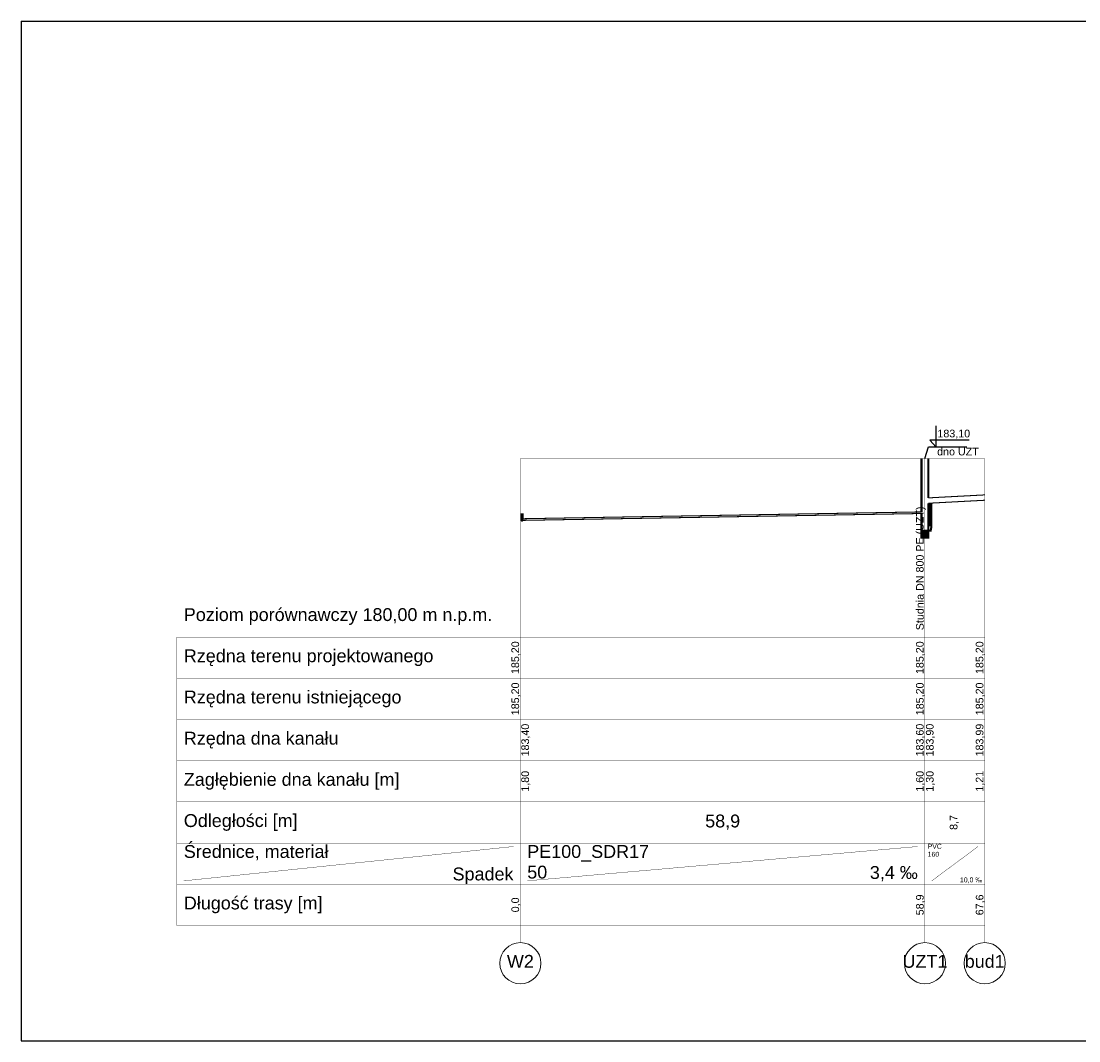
# Model space of a CAD drawing. Header units: inches. Extents: x -156 to 1086, y -12 to 33.
# Tile 17 of 30: x 442 to 472, y -12 to 18. Entities that reach past the tile are written whole.
import ezdxf
from ezdxf.lldxf.tags import DXFTag

# ---------------------------------------------------------------- set-up
doc = ezdxf.new("R2010")
doc.units = ezdxf.units.IN
doc.header["$MEASUREMENT"] = 0
for name, color, linetype, true_color in [('IS_Sieci_na_profilu', 7, 'SOLID', 0x000000), ('IS_Tabelka_profilu', 7, 'SOLID', 0x000000), ('IS_Tabelka_profilu_-_opisy', 7, 'SOLID', 0x000000), ('IS_Teren_proj', 7, 'SOLID', 0x000000)]:
    doc.layers.add(name, color=color, linetype=linetype, true_color=true_color)
tags = doc.linetypes.add('DOT', pattern=[5, 0, -5]).pattern_tags.tags
tags[6:7] = [DXFTag(74, 4), DXFTag(75, 0), DXFTag(340, '0'), DXFTag(46, 0.0), DXFTag(50, 0.0), DXFTag(44, 0.0), DXFTag(45, 0.0)]
tags[4:5] = [DXFTag(74, 4), DXFTag(75, 0), DXFTag(340, '0'), DXFTag(46, 0.0), DXFTag(50, 0.0), DXFTag(44, 0.0), DXFTag(45, 0.0)]
tags = doc.linetypes.add('SOLID', pattern=[10, 10, 0]).pattern_tags.tags
tags[6:7] = [DXFTag(74, 4), DXFTag(75, 0), DXFTag(340, '0'), DXFTag(46, 0.0), DXFTag(50, 0.0), DXFTag(44, 0.0), DXFTag(45, 0.0)]
tags[4:5] = [DXFTag(74, 4), DXFTag(75, 0), DXFTag(340, '0'), DXFTag(46, 0.0), DXFTag(50, 0.0), DXFTag(44, 0.0), DXFTag(45, 0.0)]

msp = doc.modelspace()

# ---------------------------------------------------------------- hatches: boundary and pattern name
at = {"layer": 'IS_Sieci_na_profilu', "ltscale": 0.01}
msp.add_hatch(color=256, dxfattribs=at).paths.add_polyline_path([(467.834, 3.1), (467.934, 3.1), (468.034, 3.1), (468.034, 2.9), (467.934, 2.9), (467.834, 2.9)])

# ---------------------------------------------------------------- linework, layer by layer
for p, q in [((441.618, 17.94), (441.618, -11.76)), ((441.618, 17.94), (676.823, 17.94)), ((441.618, -11.76), (676.823, -11.76))]:
    msp.add_line(p, q)
for points in [[(468.256, 5.535), (468.256, 6.152)], [(467.934, 5.2), (468.037, 5.544), (469.155, 5.544)], [(469.219, 5.739), (468.078, 5.739)], [(468.256, 5.535), (468.078, 5.739)]]:
    msp.add_lwpolyline(points)
for points, const_width in [([(467.834, 3.647), (467.834, 5.2)], 0.06), ([(468.034, 4.052), (468.034, 5.2)], 0.06), ([(468.034, 4.054), (469.674, 4.141)], 0.03), ([(468.116, 3.904), (468.116, 3.18), (468.1, 3.1), (468.034, 3.1)], 0.06), ([(468.084, 3.903), (468.084, 3.34), (468.068, 3.26), (468.034, 3.26)], 0.06), ([(468.034, 3.1), (468.034, 3.9)], 0.06), ([(468.034, 3.898), (469.674, 3.985)], 0.03), ([(456.154, 3.446), (467.834, 3.646)], 0.03), ([(456.154, 3.398), (467.834, 3.599)], 0.03), ([(467.834, 3.1), (467.834, 3.597)], 0.06), ([(467.834, 3.1), (467.934, 3.1), (467.934, 3.1), (468.034, 3.1), (468.034, 3.1), (467.934, 3.1), (467.934, 3.1), (467.834, 3.1)], 0.06), ([(467.834, 3.1), (467.934, 3.1), (467.934, 3.1), (468.034, 3.1), (468.034, 2.9), (467.934, 2.9), (467.934, 2.9), (467.834, 2.9), (467.834, 3.1)], 0.06)]:
    msp.add_lwpolyline(points, dxfattribs=dict(at, const_width=const_width))
at = {"layer": 'IS_Sieci_na_profilu', "linetype": 'DOT', "lineweight": 60, "ltscale": 0.01}
msp.add_ellipse((456.204, 3.5), major_axis=(0, 0.1), ratio=0.007981, dxfattribs=at)
at = {"layer": 'IS_Tabelka_profilu', "ltscale": 0.01, "const_width": 0.01}
for points in [[(456.154, 5.2), (456.154, 0)], [(456.154, 0), (456.154, 5.2)], [(467.934, 5.2), (467.934, 0)], [(467.934, 0), (467.934, 5.2)], [(469.674, 5.2), (469.674, 0)], [(456.154, 0), (456.154, 1.2)], [(467.934, 0), (467.934, 1.2)], [(469.674, 0), (469.674, 1.2)], [(456.154, -8.4), (446.154, -8.4), (446.154, 0), (456.154, 0)], [(456.154, -8.4), (446.154, -8.4), (446.154, 0), (456.154, 0), (456.154, -8.4)], [(467.934, -6), (456.154, -6), (456.154, 0), (467.934, 0), (467.934, -6)], [(469.674, -6), (467.934, -6), (467.934, 0), (469.674, 0), (469.674, -6)], [(446.154, -1.2), (456.154, -1.2)], [(456.154, -1.2), (467.934, -1.2)], [(467.934, -1.2), (469.674, -1.2)], [(446.154, -2.4), (456.154, -2.4)], [(456.154, -2.4), (467.934, -2.4)], [(467.934, -2.4), (469.674, -2.4)], [(446.154, -3.6), (456.154, -3.6)], [(456.154, -3.6), (467.934, -3.6)], [(467.934, -3.6), (469.674, -3.6)], [(446.154, -4.8), (456.154, -4.8)], [(456.154, -4.8), (467.934, -4.8)], [(467.934, -4.8), (469.674, -4.8)], [(446.154, -6), (456.154, -6)], [(456.154, -6), (467.934, -6)], [(467.934, -7.2), (467.934, -6)], [(467.934, -6), (469.674, -6)], [(469.674, -7.2), (469.674, -6)], [(446.154, -7.2), (456.154, -7.2)], [(467.934, -8.4), (456.154, -8.4), (456.154, -7.2), (467.934, -7.2), (467.934, -8.4)], [(456.154, -7.2), (467.934, -7.2)], [(469.674, -8.4), (467.934, -8.4), (467.934, -7.2), (469.674, -7.2), (469.674, -8.4)], [(467.934, -7.2), (469.674, -7.2)], [(456.154, -8.4), (467.934, -8.4)], [(467.934, -8.4), (469.674, -8.4)]]:
    msp.add_lwpolyline(points, dxfattribs=at)
at = {"layer": 'IS_Tabelka_profilu_-_opisy', "ltscale": 0.01, "const_width": 0.01}
for points in [[(446.354, -7.1), (455.954, -6.1)], [(456.354, -7.1), (467.725, -6.1)], [(468.134, -7.1), (469.48, -6.1)], [(456.154, -8.9), (456.154, -8.4)], [(467.934, -8.9), (467.934, -8.4)], [(469.674, -8.9), (469.674, -8.4)]]:
    msp.add_lwpolyline(points, dxfattribs=at)
at = {"layer": 'IS_Tabelka_profilu_-_opisy', "lineweight": 9, "ltscale": 0.01}
for centre in [(456.154, -9.5), (467.934, -9.5), (469.674, -9.5)]:
    msp.add_ellipse(centre, major_axis=(0.6, 0), ratio=1, dxfattribs=at)
at = {"layer": 'IS_Teren_proj', "ltscale": 0.01, "const_width": 0.01}
for points in [[(456.154, 5.2), (467.834, 5.2)], [(467.834, 5.2), (467.934, 5.2)], [(467.934, 5.2), (468.034, 5.2)], [(468.034, 5.2), (469.674, 5.2)]]:
    msp.add_lwpolyline(points, dxfattribs=at)

# ---------------------------------------------------------------- texts
at = {"layer": 'IS_Tabelka_profilu_-_opisy', "ltscale": 0.01}
for s, insert, char_height, attachment_point in [('{\\fArial|b0|i0|c238|p34;183,10}', (468.773, 5.775), 0.2232, 8), ('{\\fArial|b0|i0|c238|p34;dno UZT}', (468.895, 5.288), 0.2232, 8), ('\\fArial|b0|i0;Poziom porównawczy 180,00 m n.p.m.', (446.354, 0.842), 0.3744, 1), ('\\fArial|b0|i0;Rzędna terenu projektowanego', (446.354, -0.358), 0.3744, 1), ('\\fArial|b0|i0;Rzędna terenu istniejącego', (446.354, -1.558), 0.3744, 1), ('\\fArial|b0|i0;Rzędna dna kanału', (446.354, -2.758), 0.3744, 1), ('\\fArial|b0|i0;Zagłębienie dna kanału [m]', (446.354, -3.958), 0.3744, 1), ('\\fArial|b0|i0;Odległości [m]', (446.354, -5.158), 0.3744, 1), ('\\fArial|b0|i0;58,9', (462.044, -5.614), 0.3744, 8), ('\\fArial|b0|i0;Średnice, materiał', (446.354, -6.058), 0.3744, 1), ('\\fArial|b0|i0;PE100_SDR17', (456.354, -6.058), 0.3744, 1), ('{\\fArial|b0|i0|c238|p34;PVC}', (468.012, -6.022), 0.144, 1), ('{\\fArial|b0|i0|c238|p34;160}', (468.012, -6.255), 0.144, 1), ('{\\fArial|b0|i0|c238|p34;50}', (456.354, -6.658), 0.3744, 1), ('\\fArial|b0|i0;3,4 ‰', (467.725, -7.114), 0.3744, 9), ('\\fArial|b0|i0;Spadek', (455.954, -7.2), 0.3744, 9), ('\\fArial|b0|i0;10,0 ‰', (469.602, -7.171), 0.144, 9), ('\\fArial|b0|i0;Długość trasy [m]', (446.354, -7.558), 0.3744, 1), ('\\fArial|b0|i0;bud1', (469.674, -9.258), 0.3744, 2), ('\\fArial|b0|i0;W2', (456.154, -9.258), 0.3744, 2), ('\\fArial|b0|i0;UZT1', (467.934, -9.258), 0.3744, 2)]:
    msp.add_mtext(s, dxfattribs=dict(at, insert=insert, char_height=char_height, attachment_point=attachment_point))
at = {"layer": 'IS_Tabelka_profilu_-_opisy', "ltscale": 0.01, "char_height": 0.2232, "rotation": 90}
for s, insert, attachment_point in [('{\\fArial|b0|i0|c238|p34;Studnia DN 800 PE (UZT)}', (467.964, 0.2), 7), ('\\fArial|b0|i0;185,20', (456.158, -0.6), 8), ('\\fArial|b0|i0;185,20', (467.938, -0.6), 8), ('\\fArial|b0|i0;185,20', (469.678, -0.6), 8), ('\\fArial|b0|i0;185,20', (456.158, -1.8), 8), ('\\fArial|b0|i0;185,20', (467.938, -1.8), 8), ('\\fArial|b0|i0;185,20', (469.678, -1.8), 8), ('\\fArial|b0|i0;183,40', (456.182, -3), 2), ('\\fArial|b0|i0;183,60', (467.938, -3), 8), ('\\fArial|b0|i0;183,90', (467.962, -3), 2), ('\\fArial|b0|i0;183,99', (469.678, -3), 8), ('\\fArial|b0|i0;1,80', (456.182, -4.2), 2), ('\\fArial|b0|i0;1,60', (467.938, -4.2), 8), ('\\fArial|b0|i0;1,30', (467.962, -4.2), 2), ('\\fArial|b0|i0;1,21', (469.678, -4.2), 8), ('\\fArial|b0|i0;8,7', (468.922, -5.4), 8), ('\\fArial|b0|i0;0,0', (456.158, -7.8), 8), ('\\fArial|b0|i0;58,9', (467.938, -7.8), 8), ('\\fArial|b0|i0;67,6', (469.678, -7.8), 8)]:
    msp.add_mtext(s, dxfattribs=dict(at, insert=insert, attachment_point=attachment_point))

doc.saveas('drawing.dxf')
